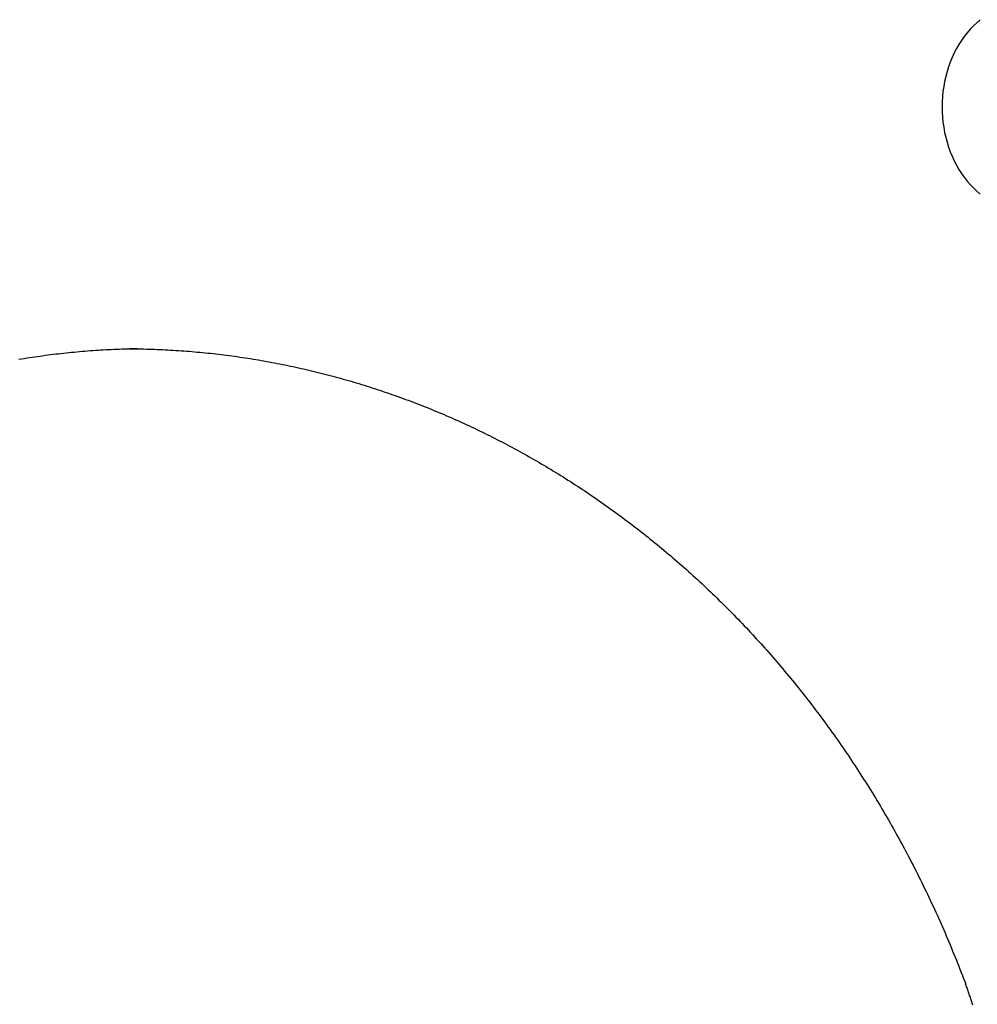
# Model space of a CAD drawing. Extents: x 637 to 3230, y 885 to 2745.
# Tile 82 of 151: x 2915 to 2965, y 1639 to 1690. Entities that reach past the tile are written whole.
import ezdxf

# ---------------------------------------------------------------- set-up
doc = ezdxf.new("R2010")
doc.units = 0
doc.layers.add('KF_GRAVIS_15_REAR', color=7, linetype='CONTINUOUS')

# ---------------------------------------------------------------- blocks, each defined once
blk = doc.blocks.new('KF_GRAVIS_15_REAR')
at = {"layer": 'KF_GRAVIS_15_REAR'}
for points in [[(-56.3696, -562.74, 0), (-56.5504, -562.896, 0), (-56.7247, -563.062, 0), (-56.8922, -563.238, 0), (-57.0523, -563.424, 0), (-57.2048, -563.62, 0), (-57.3492, -563.824, 0), (-57.4853, -564.037, 0), (-57.6126, -564.258, 0), (-57.7309, -564.486, 0), (-57.8399, -564.721, 0), (-57.9393, -564.962, 0), (-58.029, -565.209, 0), (-58.1085, -565.46, 0), (-58.1779, -565.717, 0), (-58.2369, -565.977, 0), (-58.2853, -566.24, 0), (-58.3231, -566.506, 0), (-58.3502, -566.774, 0), (-58.3665, -567.043, 0), (-58.3719, -567.313, 0), (-58.3665, -567.583, 0), (-58.3502, -567.852, 0), (-58.3231, -568.12, 0), (-58.2853, -568.386, 0), (-58.2369, -568.65, 0), (-58.1779, -568.91, 0), (-58.1085, -569.166, 0), (-58.029, -569.418, 0), (-57.9393, -569.665, 0), (-57.8399, -569.906, 0), (-57.7309, -570.141, 0), (-57.6126, -570.369, 0), (-57.4853, -570.59, 0), (-57.3492, -570.803, 0), (-57.2048, -571.007, 0), (-57.0523, -571.202, 0), (-56.8922, -571.389, 0), (-56.7247, -571.565, 0), (-56.5504, -571.731, 0), (-56.3696, -571.886, 0)], [(-100.587, -580.005, 0), (-100.726, -580.008, 0), (-100.864, -580.011, 0), (-101.002, -580.014, 0), (-101.141, -580.018, 0), (-101.279, -580.022, 0), (-101.417, -580.027, 0), (-101.556, -580.032, 0), (-101.694, -580.037, 0), (-101.832, -580.044, 0), (-101.971, -580.05, 0), (-102.109, -580.057, 0), (-102.248, -580.065, 0), (-102.386, -580.073, 0), (-102.525, -580.081, 0), (-102.663, -580.09, 0), (-102.802, -580.099, 0), (-102.94, -580.109, 0), (-103.079, -580.119, 0), (-103.217, -580.13, 0), (-103.356, -580.141, 0), (-103.494, -580.153, 0), (-103.633, -580.165, 0), (-103.771, -580.177, 0), (-103.91, -580.19, 0), (-104.048, -580.204, 0), (-104.187, -580.218, 0), (-104.325, -580.232, 0), (-104.464, -580.247, 0), (-104.602, -580.262, 0), (-104.741, -580.278, 0), (-104.879, -580.294, 0), (-105.017, -580.311, 0), (-105.156, -580.328, 0), (-105.294, -580.346, 0), (-105.432, -580.364, 0), (-105.571, -580.382, 0), (-105.709, -580.402, 0), (-105.847, -580.421, 0), (-105.986, -580.441, 0), (-106.124, -580.461, 0), (-106.262, -580.482, 0), (-106.4, -580.504, 0), (-106.538, -580.525, 0), (-106.677, -580.548, 0), (-106.815, -580.57, 0)], [(-101.247, -580, 0), (-101.107, -580, 0), (-100.967, -580.001, 0), (-100.827, -580.002, 0), (-100.687, -580.004, 0), (-100.547, -580.006, 0), (-100.407, -580.008, 0), (-100.267, -580.012, 0), (-100.127, -580.015, 0), (-99.9874, -580.019, 0), (-99.8473, -580.024, 0), (-99.7072, -580.028, 0), (-99.5671, -580.034, 0), (-99.427, -580.04, 0), (-99.2868, -580.046, 0), (-99.1466, -580.053, 0), (-99.0065, -580.06, 0), (-98.8663, -580.068, 0), (-98.7261, -580.076, 0), (-98.5859, -580.085, 0), (-98.4457, -580.094, 0), (-98.3054, -580.104, 0), (-98.1652, -580.114, 0), (-98.025, -580.125, 0), (-97.8848, -580.136, 0), (-97.7445, -580.147, 0), (-97.6043, -580.159, 0), (-97.4641, -580.172, 0), (-97.3238, -580.185, 0), (-97.1836, -580.198, 0), (-97.0434, -580.212, 0), (-96.9032, -580.227, 0), (-96.763, -580.241, 0), (-96.6228, -580.257, 0), (-96.4827, -580.273, 0), (-96.3425, -580.289, 0), (-96.2024, -580.306, 0), (-96.0623, -580.323, 0), (-95.9221, -580.341, 0), (-95.7821, -580.359, 0), (-95.642, -580.377, 0), (-95.5019, -580.396, 0), (-95.3619, -580.416, 0), (-95.2219, -580.436, 0), (-95.082, -580.457, 0), (-94.942, -580.478, 0), (-94.8021, -580.499, 0), (-94.6622, -580.521, 0), (-94.5224, -580.544, 0), (-94.3825, -580.567, 0), (-94.2428, -580.59, 0), (-94.103, -580.614, 0), (-93.9633, -580.638, 0), (-93.8236, -580.663, 0), (-93.684, -580.688, 0), (-93.5444, -580.714, 0), (-93.4048, -580.74, 0), (-93.2653, -580.767, 0), (-93.1259, -580.794, 0), (-92.9865, -580.822, 0), (-92.8471, -580.85, 0), (-92.7078, -580.879, 0), (-92.5685, -580.908, 0), (-92.4293, -580.937, 0), (-92.2902, -580.968, 0), (-92.1511, -580.998, 0), (-92.012, -581.029, 0), (-91.873, -581.061, 0), (-91.7341, -581.093, 0), (-91.5952, -581.125, 0), (-91.4564, -581.158, 0), (-91.3177, -581.191, 0), (-91.179, -581.225, 0), (-91.0404, -581.259, 0), (-90.9019, -581.294, 0), (-90.7634, -581.33, 0), (-90.625, -581.365, 0), (-90.4867, -581.402, 0), (-90.3484, -581.438, 0), (-90.2103, -581.476, 0), (-90.0722, -581.513, 0), (-89.9343, -581.551, 0), (-89.7965, -581.59, 0), (-89.6587, -581.629, 0), (-89.5211, -581.669, 0), (-89.3835, -581.709, 0), (-89.2461, -581.749, 0), (-89.1088, -581.79, 0), (-88.9715, -581.831, 0), (-88.8344, -581.873, 0), (-88.6974, -581.915, 0), (-88.5604, -581.958, 0), (-88.4236, -582.001, 0), (-88.2869, -582.045, 0), (-88.1503, -582.089, 0), (-88.0138, -582.134, 0), (-87.8774, -582.179, 0), (-87.7411, -582.225, 0), (-87.6049, -582.271, 0), (-87.4689, -582.317, 0), (-87.3329, -582.364, 0), (-87.1971, -582.412, 0), (-87.0614, -582.46, 0), (-86.9257, -582.508, 0), (-86.7902, -582.557, 0), (-86.6548, -582.606, 0), (-86.5196, -582.656, 0), (-86.3844, -582.706, 0), (-86.2494, -582.757, 0), (-86.1144, -582.808, 0), (-85.9796, -582.86, 0), (-85.8449, -582.912, 0), (-85.7103, -582.964, 0), (-85.5759, -583.017, 0), (-85.4416, -583.071, 0), (-85.3073, -583.125, 0), (-85.1732, -583.179, 0), (-85.0393, -583.234, 0), (-84.9054, -583.289, 0), (-84.7717, -583.345, 0), (-84.6381, -583.401, 0), (-84.5046, -583.458, 0), (-84.3712, -583.515, 0), (-84.238, -583.573, 0), (-84.1049, -583.631, 0), (-83.9719, -583.69, 0), (-83.839, -583.749, 0), (-83.7063, -583.808, 0), (-83.5737, -583.868, 0), (-83.4412, -583.929, 0), (-83.3089, -583.99, 0), (-83.1767, -584.051, 0), (-83.0446, -584.113, 0), (-82.9127, -584.175, 0), (-82.7808, -584.238, 0), (-82.6492, -584.301, 0), (-82.5176, -584.365, 0), (-82.3862, -584.429, 0), (-82.2549, -584.494, 0), (-82.1238, -584.559, 0), (-81.9928, -584.624, 0), (-81.8619, -584.69, 0), (-81.7311, -584.757, 0), (-81.6005, -584.824, 0), (-81.4701, -584.891, 0), (-81.3398, -584.959, 0), (-81.2096, -585.027, 0), (-81.0795, -585.096, 0), (-80.9497, -585.165, 0), (-80.8199, -585.235, 0), (-80.6903, -585.305, 0), (-80.5608, -585.376, 0), (-80.4315, -585.447, 0), (-80.3023, -585.519, 0), (-80.1733, -585.591, 0), (-80.0443, -585.663, 0), (-79.9155, -585.736, 0), (-79.7869, -585.81, 0), (-79.6584, -585.884, 0), (-79.53, -585.958, 0), (-79.4017, -586.033, 0), (-79.2736, -586.108, 0), (-79.1456, -586.184, 0), (-79.0177, -586.261, 0), (-78.89, -586.337, 0), (-78.7625, -586.415, 0), (-78.6351, -586.493, 0), (-78.5078, -586.571, 0), (-78.3807, -586.65, 0), (-78.2537, -586.729, 0), (-78.1269, -586.809, 0), (-78.0002, -586.889, 0), (-77.8737, -586.969, 0), (-77.7474, -587.05, 0), (-77.6212, -587.132, 0), (-77.4952, -587.214, 0), (-77.3693, -587.297, 0), (-77.2436, -587.38, 0), (-77.1181, -587.463, 0), (-76.9928, -587.547, 0), (-76.8676, -587.631, 0), (-76.7426, -587.716, 0), (-76.6177, -587.801, 0), (-76.4931, -587.887, 0), (-76.3686, -587.973, 0), (-76.2443, -588.06, 0), (-76.1202, -588.147, 0), (-75.9963, -588.235, 0), (-75.8725, -588.323, 0), (-75.749, -588.412, 0), (-75.6256, -588.501, 0), (-75.5025, -588.59, 0), (-75.3795, -588.68, 0), (-75.2567, -588.77, 0), (-75.1341, -588.861, 0), (-75.0117, -588.952, 0), (-74.8895, -589.044, 0), (-74.7676, -589.136, 0), (-74.6458, -589.229, 0), (-74.5242, -589.322, 0), (-74.4029, -589.416, 0), (-74.2817, -589.509, 0), (-74.1608, -589.604, 0), (-74.04, -589.699, 0), (-73.9195, -589.794, 0), (-73.7992, -589.89, 0), (-73.6792, -589.986, 0), (-73.5593, -590.083, 0), (-73.4397, -590.18, 0), (-73.3203, -590.277, 0), (-73.2011, -590.375, 0), (-73.0822, -590.474, 0), (-72.9635, -590.573, 0), (-72.845, -590.672, 0), (-72.7267, -590.772, 0), (-72.6087, -590.872, 0), (-72.4909, -590.973, 0), (-72.3734, -591.074, 0), (-72.2561, -591.175, 0), (-72.1391, -591.277, 0), (-72.0223, -591.38, 0), (-71.9057, -591.483, 0), (-71.7894, -591.586, 0), (-71.6733, -591.69, 0), (-71.5575, -591.794, 0), (-71.442, -591.898, 0), (-71.3267, -592.003, 0), (-71.2116, -592.109, 0), (-71.0969, -592.215, 0), (-70.9824, -592.321, 0), (-70.8681, -592.428, 0), (-70.7541, -592.535, 0), (-70.6404, -592.642, 0), (-70.527, -592.75, 0), (-70.4138, -592.859, 0), (-70.3009, -592.967, 0), (-70.1883, -593.076, 0), (-70.076, -593.186, 0), (-69.9639, -593.296, 0), (-69.8521, -593.406, 0), (-69.7406, -593.517, 0), (-69.6294, -593.629, 0), (-69.5184, -593.74, 0), (-69.4078, -593.852, 0), (-69.2974, -593.965, 0), (-69.1873, -594.078, 0), (-69.0774, -594.191, 0), (-68.9679, -594.304, 0), (-68.8586, -594.419, 0), (-68.7497, -594.533, 0), (-68.641, -594.648, 0), (-68.5326, -594.763, 0), (-68.4244, -594.879, 0), (-68.3166, -594.995, 0), (-68.209, -595.112, 0), (-68.1018, -595.229, 0), (-67.9948, -595.346, 0), (-67.8881, -595.464, 0), (-67.7817, -595.582, 0), (-67.6756, -595.701, 0), (-67.5698, -595.82, 0), (-67.4643, -595.939, 0), (-67.359, -596.059, 0), (-67.2541, -596.179, 0), (-67.1495, -596.3, 0), (-67.0451, -596.421, 0), (-66.9411, -596.542, 0), (-66.8373, -596.664, 0), (-66.7338, -596.786, 0), (-66.6307, -596.909, 0), (-66.5278, -597.032, 0), (-66.4252, -597.156, 0), (-66.3229, -597.28, 0), (-66.221, -597.404, 0), (-66.1193, -597.529, 0), (-66.0179, -597.654, 0), (-65.9168, -597.78, 0), (-65.8161, -597.906, 0), (-65.7156, -598.032, 0), (-65.6154, -598.159, 0), (-65.5156, -598.286, 0), (-65.416, -598.414, 0), (-65.3168, -598.542, 0), (-65.2178, -598.67, 0), (-65.1192, -598.799, 0), (-65.0209, -598.928, 0), (-64.9228, -599.058, 0), (-64.8251, -599.188, 0), (-64.7277, -599.318, 0), (-64.6306, -599.449, 0), (-64.5339, -599.58, 0), (-64.4374, -599.712, 0), (-64.3412, -599.844, 0), (-64.2454, -599.977, 0), (-64.1498, -600.11, 0), (-64.0546, -600.243, 0), (-63.9597, -600.377, 0), (-63.8651, -600.511, 0), (-63.7709, -600.646, 0), (-63.6769, -600.781, 0), (-63.5833, -600.916, 0), (-63.4899, -601.052, 0), (-63.3969, -601.188, 0), (-63.3043, -601.325, 0), (-63.2119, -601.462, 0), (-63.1198, -601.599, 0), (-63.0281, -601.737, 0), (-62.9367, -601.875, 0), (-62.8457, -602.014, 0), (-62.755, -602.153, 0), (-62.6646, -602.293, 0), (-62.5747, -602.432, 0), (-62.485, -602.573, 0), (-62.3958, -602.713, 0), (-62.3068, -602.854, 0), (-62.2183, -602.995, 0), (-62.1301, -603.137, 0), (-62.0423, -603.279, 0), (-61.9548, -603.422, 0), (-61.8677, -603.564, 0), (-61.781, -603.708, 0), (-61.6946, -603.851, 0), (-61.6087, -603.995, 0), (-61.523, -604.139, 0), (-61.4378, -604.284, 0), (-61.3529, -604.429, 0), (-61.2684, -604.574, 0), (-61.1843, -604.72, 0), (-61.1006, -604.866, 0), (-61.0173, -605.012, 0), (-60.9343, -605.159, 0), (-60.8517, -605.306, 0), (-60.7695, -605.453, 0), (-60.6877, -605.601, 0), (-60.6063, -605.749, 0), (-60.5252, -605.897, 0), (-60.4446, -606.046, 0), (-60.3644, -606.195, 0), (-60.2845, -606.344, 0), (-60.205, -606.493, 0), (-60.126, -606.643, 0), (-60.0473, -606.794, 0), (-59.969, -606.944, 0), (-59.8912, -607.095, 0), (-59.8137, -607.246, 0), (-59.7367, -607.398, 0), (-59.66, -607.55, 0), (-59.5838, -607.702, 0), (-59.5079, -607.854, 0), (-59.4325, -608.007, 0), (-59.3575, -608.16, 0), (-59.2829, -608.313, 0), (-59.2087, -608.467, 0), (-59.1349, -608.62, 0), (-59.0616, -608.775, 0), (-58.9886, -608.929, 0), (-58.9161, -609.084, 0), (-58.844, -609.239, 0), (-58.7723, -609.394, 0), (-58.7011, -609.55, 0), (-58.6303, -609.705, 0), (-58.5599, -609.861, 0), (-58.4899, -610.018, 0), (-58.4204, -610.174, 0), (-58.3513, -610.331, 0), (-58.2826, -610.488, 0), (-58.2144, -610.646, 0), (-58.1466, -610.803, 0), (-58.0792, -610.961, 0), (-58.0123, -611.119, 0), (-57.9458, -611.278, 0), (-57.8797, -611.437, 0), (-57.8141, -611.595, 0), (-57.749, -611.755, 0), (-57.6843, -611.914, 0), (-57.62, -612.074, 0), (-57.5562, -612.233, 0), (-57.4928, -612.394, 0), (-57.4299, -612.554, 0), (-57.3675, -612.714, 0), (-57.3054, -612.875, 0), (-57.2439, -613.036, 0), (-57.1828, -613.197, 0), (-57.1222, -613.359, 0)], [(-56.7568, -614.441, 0), (-56.7745, -614.383, 0), (-56.7923, -614.325, 0), (-56.8103, -614.267, 0), (-56.8285, -614.21, 0), (-56.8469, -614.152, 0), (-56.8654, -614.095, 0), (-56.8842, -614.037, 0), (-56.903, -613.98, 0), (-56.9221, -613.923, 0), (-56.9413, -613.866, 0), (-56.9608, -613.809, 0), (-56.9803, -613.752, 0), (-57.0001, -613.696, 0), (-57.02, -613.639, 0), (-57.0401, -613.583, 0), (-57.0604, -613.527, 0), (-57.0808, -613.471, 0), (-57.1014, -613.415, 0), (-57.1222, -613.359, 0)]]:
    blk.add_polyline3d(points, dxfattribs=at)

msp = doc.modelspace()

# ---------------------------------------------------------------- block references
at = {"layer": 'KF_GRAVIS_15_REAR'}
msp.add_blockref('KF_GRAVIS_15_REAR', (3021.439, 2253.101), dxfattribs=at)

doc.saveas('drawing.dxf')
